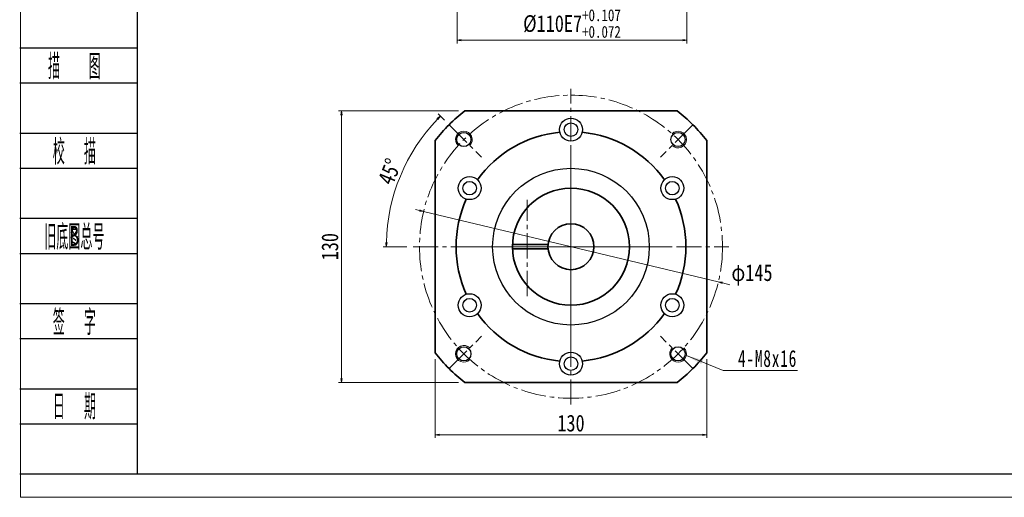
# Model space of a CAD drawing. Header units: millimetres. Extents: x -19 to 933, y -24 to 638.
# Tile 1 of 8: x -14 to 457, y -24 to 204. Entities that reach past the tile are written whole.
import ezdxf
from ezdxf.enums import TextEntityAlignment as Align

# ---------------------------------------------------------------- set-up
doc = ezdxf.new("R2010")
doc.units = ezdxf.units.MM
doc.linetypes.add('点画线', pattern=[18, 12, -2, 2, -2])
doc.layers.add('2细线层', color=4, linetype='Continuous')
doc.layers.add('6文字层', color=3, linetype='Continuous')
for name, color, linetype, lineweight in [('EB0', 7, 'Continuous', 35), ('中心线层', 1, '点画线', 18), ('图框_外框线', 7, 'Continuous', 18), ('尺寸线层', 3, 'Continuous', 18), ('粗实线层', 7, 'Continuous', 35), ('细实线层', 7, 'Continuous', 18)]:
    doc.layers.add(name, color=color, linetype=linetype, lineweight=lineweight)
doc.styles.add('PC_TEXTSTYLE', font='ISOCP.SHX', dxfattribs={"width": 0.707, "bigfont": 'GBCBIG.SHX'})
doc.styles.get("Standard").update_dxf_attribs({"font": 'SimSun.ttf'})
doc.styles.add('宋体', font='SimSun.ttf', dxfattribs={"width": 0.8})
doc.styles.add('标准', font='SimSun.ttf', dxfattribs={"width": 0.667})
doc.dimstyles.new('A水平标注$0', dxfattribs={"dimtxt": 3.5, "dimasz": 2, "dimexe": 1.5, "dimexo": 3, "dimgap": 1.1, "dimtad": 1, "dimtoh": 1, "dimdec": 4, "dimdsep": 46, "dimtxsty": '宋体', "dimblk": 'OPEN', "dimcen": 3, "dimclrd": 3, "dimclre": 3, "dimclrt": 6, "dimadec": 0, "dimazin": 0, "dimtm": 1e-09, "dimtfac": 1, "dimtdec": 4, "dimtix": 1, "dimtmove": 0, "dimatfit": 3, "dimldrblk": 'OPEN', "dimfxl": 0, "dimlwd": 13, "dimlwe": 13, "dimarcsym": 0})
doc.dimstyles.new('D直径标注φ25', dxfattribs={"dimtxt": 3.5, "dimasz": 2, "dimexe": 1, "dimexo": 3, "dimtad": 1, "dimtoh": 1, "dimdec": 1, "dimdsep": 46, "dimtxsty": '宋体', "dimblk": 'OPEN', "dimcen": 3, "dimclrd": 3, "dimclre": 3, "dimclrt": 130, "dimadec": 0, "dimazin": 0, "dimtm": 1e-09, "dimtfac": 1, "dimtdec": 1, "dimtmove": 0, "dimatfit": 0, "dimldrblk": 'OPEN', "dimfxl": 0, "dimlwd": 13, "dimlwe": 13, "dimarcsym": 0})

# ---------------------------------------------------------------- blocks, each defined once
blk = doc.blocks.new('_Open')
at = {"color": 0, "linetype": 'ByBlock', "lineweight": -2}
for p, q in [((-1, 0.17), (0, 0)), ((-1, -0.17), (0, 0)), ((0, 0), (-1, 0))]:
    blk.add_line(p, q, dxfattribs=at)
blk = doc.blocks.new('*D12')
at = {"layer": 'Defpoints', "color": 0, "transparency": 16777216}
for p in [(199.01, 160.72), (139.98, 30.72), (199.01, 30.72)]:
    blk.add_point(p, dxfattribs=at)
at = {"layer": '尺寸线层', "color": 3, "lineweight": 13, "transparency": 16777216}
for p, q in [((196.01, 160.72), (138.48, 160.72)), ((139.98, 158.72), (139.98, 32.72)), ((196.01, 30.72), (138.48, 30.72))]:
    blk.add_line(p, q, dxfattribs=at)
at = {"layer": '尺寸线层', "color": 3, "lineweight": 13, "transparency": 16777216, "xscale": 2, "yscale": 2, "zscale": 2}
for p, rotation in [((139.98, 160.72), 90), ((139.98, 30.72), 270)]:
    blk.add_blockref('_Open', p, dxfattribs=dict(at, rotation=rotation))
at = {"layer": '尺寸线层', "color": 6, "transparency": 16777216, "insert": (134.48, 95.72), "char_height": 8, "attachment_point": 5, "rotation": 90, "style": '宋体', "bg_fill": 3, "box_fill_scale": 1.1, "bg_fill_color": 256, "bg_fill_true_color": 13158600, "bg_fill_transparency": 0}
blk.add_mtext('130', dxfattribs=at)
blk = doc.blocks.new('*D13')
at = {"layer": 'Defpoints', "color": 0, "transparency": 16777216}
for p in [(191.48, 154.06), (173.29, 139.91), (206.96, 138.58), (174.32, 95.72), (325.32, 95.72)]:
    blk.add_point(p, dxfattribs=at)
at = {"layer": '尺寸线层', "color": 3, "lineweight": 13, "transparency": 16777216}
for p, q in [((189.36, 156.18), (186.27, 159.27)), ((171.32, 95.72), (159.95, 95.72))]:
    blk.add_line(p, q, dxfattribs=at)
blk.add_arc((249.82, 95.72), 88.37, 136.2968, 178.7032, dxfattribs=at)
at = {"layer": '尺寸线层', "color": 3, "lineweight": 13, "transparency": 16777216, "xscale": 2, "yscale": 2, "zscale": 2}
for p, rotation in [((187.33, 158.21), 45.64838103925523), ((161.45, 95.72), 269.3516189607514)]:
    blk.add_blockref('_Open', p, dxfattribs=dict(at, rotation=rotation))
at = {"layer": '尺寸线层', "color": 6, "transparency": 16777216, "insert": (163.1, 131.64), "char_height": 8, "attachment_point": 5, "rotation": 67.5, "style": '宋体', "bg_fill": 3, "box_fill_scale": 1.1, "bg_fill_color": 256, "bg_fill_true_color": 13158600, "bg_fill_transparency": 0}
blk.add_mtext('45°', dxfattribs=at)
blk = doc.blocks.new('*D14')
at = {"layer": 'Defpoints', "color": 0, "transparency": 16777216}
for p in [(179.3, 112.57), (320.33, 78.87)]:
    blk.add_point(p, dxfattribs=at)
at = {"layer": '尺寸线层', "color": 3, "lineweight": 13, "transparency": 16777216}
for p, q in [((177.36, 113.04), (175.41, 113.5)), ((179.3, 112.57), (320.33, 78.87)), ((322.28, 78.41), (325.91, 77.54))]:
    blk.add_line(p, q, dxfattribs=at)
at = {"layer": '尺寸线层', "color": 3, "lineweight": 13, "transparency": 16777216, "xscale": 2, "yscale": 2, "zscale": 2}
for p, rotation in [((179.3, 112.57), 346.5610738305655), ((320.33, 78.87), 166.5610738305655)]:
    blk.add_blockref('_Open', p, dxfattribs=dict(at, rotation=rotation))
at = {"layer": '尺寸线层', "color": 130, "transparency": 16777216, "insert": (336.46, 82.22), "char_height": 8, "attachment_point": 5, "style": '宋体', "bg_fill": 3, "box_fill_scale": 1.1, "bg_fill_color": 256, "bg_fill_true_color": 13158600, "bg_fill_transparency": 0}
blk.add_mtext('φ145', dxfattribs=at)
blk = doc.blocks.new('*X5')
at = {"layer": '尺寸线层', "linetype": 'Continuous'}
blk.add_hatch(color=0, dxfattribs=at).paths.add_polyline_path([(-20.66, 7.17), (-12.77, 5.06), (-13.54, 3.18)], flags=0)
at = {"layer": '尺寸线层', "color": 0, "linetype": 'Continuous'}
blk.add_line((-20.66, 7.17), (-3, 0), dxfattribs=at)
at = {"layer": '尺寸线层', "color": 0}
for p, q in [((-3, 0), (0, 0)), ((0, 0), (0, 0)), ((0, 0), (32.56, 0))]:
    blk.add_line(p, q, dxfattribs=at)
at = {"layer": '尺寸线层', "color": 0, "insert": (4.05, 1.62), "char_height": 8.1, "width": 57.0165, "attachment_point": 7, "line_spacing_factor": 1.15057, "style": '标准'}
blk.add_mtext('\\T1.1;4-M8x16', dxfattribs=at)
blk = doc.blocks.new('*D37')
at = {"layer": 'Defpoints', "color": 0, "transparency": 16777216}
for p in [(184.82, 44.92), (314.82, 44.92), (314.82, 5.76)]:
    blk.add_point(p, dxfattribs=at)
at = {"layer": '尺寸线层', "color": 3, "lineweight": 13, "transparency": 16777216}
for p, q in [((184.82, 41.92), (184.82, 4.26)), ((314.82, 41.92), (314.82, 4.26)), ((186.82, 5.76), (312.82, 5.76))]:
    blk.add_line(p, q, dxfattribs=at)
at = {"layer": '尺寸线层', "color": 3, "lineweight": 13, "transparency": 16777216, "xscale": 2, "yscale": 2, "zscale": 2, "rotation": 180}
blk.add_blockref('_Open', (184.82, 5.76), dxfattribs=at)
at = {"layer": '尺寸线层', "color": 3, "lineweight": 13, "transparency": 16777216, "xscale": 2, "yscale": 2, "zscale": 2}
blk.add_blockref('_Open', (314.82, 5.76), dxfattribs=at)
at = {"layer": '尺寸线层', "color": 6, "transparency": 16777216, "insert": (249.82, 11.26), "char_height": 8, "attachment_point": 5, "style": '宋体', "bg_fill": 3, "box_fill_scale": 1.1, "bg_fill_color": 256, "bg_fill_true_color": 13158600, "bg_fill_transparency": 0}
blk.add_mtext('130', dxfattribs=at)
blk = doc.blocks.new('*D38')
at = {"layer": 'Defpoints', "color": 0, "transparency": 16777216}
for p in [(195.3, 230.16), (305.3, 230.16), (305.3, 194.49)]:
    blk.add_point(p, dxfattribs=at)
at = {"layer": '尺寸线层', "color": 3, "lineweight": 13, "transparency": 16777216}
for p, q in [((195.3, 227.16), (195.3, 192.99)), ((305.3, 227.16), (305.3, 192.99)), ((197.3, 194.49), (303.3, 194.49))]:
    blk.add_line(p, q, dxfattribs=at)
at = {"layer": '尺寸线层', "color": 3, "lineweight": 13, "transparency": 16777216, "xscale": 2, "yscale": 2, "zscale": 2, "rotation": 180}
blk.add_blockref('_Open', (195.3, 194.49), dxfattribs=at)
at = {"layer": '尺寸线层', "color": 3, "lineweight": 13, "transparency": 16777216, "xscale": 2, "yscale": 2, "zscale": 2}
blk.add_blockref('_Open', (305.3, 194.49), dxfattribs=at)
at = {"layer": '尺寸线层', "color": 6, "transparency": 16777216, "insert": (250.3, 202.49), "char_height": 8, "attachment_point": 5, "style": '宋体', "bg_fill": 3, "box_fill_scale": 1.1, "bg_fill_color": 257, "bg_fill_transparency": 0}
blk.add_mtext('{\\A1;%%c110E7{}{\\H0.71x;\\C2;\\S+0.107^ +0.072;}}', dxfattribs=at)

msp = doc.modelspace()

# ---------------------------------------------------------------- linework, layer by layer
for centre, radius in [((249.81912, 151.72166), 5.5), ((249.81912, 151.72166), 3.25), ((198.55388, 146.98691), 3.4), ((301.08436, 146.98691), 3.4), ((249.81912, 95.72166), 37.5), ((201.32169, 123.72166), 5.5), ((298.31654, 123.72166), 5.5), ((201.32169, 123.72166), 3.25), ((298.31654, 123.72166), 3.25), ((201.32169, 67.72166), 5.5), ((201.32169, 67.72166), 3.25), ((298.31654, 67.72166), 5.5), ((298.31654, 67.72166), 3.25), ((198.55388, 44.45642), 3.4), ((301.08436, 44.45642), 3.4), ((249.81912, 39.72166), 5.5), ((249.81912, 39.72166), 3.25)]:
    msp.add_circle(centre, radius)
at = {"layer": '2细线层'}
for p, q in [((-14.02113, 190.84476), (42.13256, 190.84476)), ((-14.02113, 174.05497), (42.13256, 174.05497)), ((-14.02113, 150.06957), (42.13256, 150.06957)), ((-14.02113, 133.27978), (42.13256, 133.27978)), ((-14.02113, 109.29438), (42.13256, 109.29438)), ((-14.02113, 92.5046), (42.13256, 92.5046)), ((-14.02113, 68.51919), (42.13256, 68.51919)), ((-14.02113, 51.72941), (42.13256, 51.72941)), ((-14.02113, 27.744), (42.13256, 27.744)), ((-14.02113, 10.95422), (42.13256, 10.95422)), ((-14.02113, -13.03119), (42.13256, -13.03119))]:
    msp.add_line(p, q, dxfattribs=at)
at = {"layer": 'EB0'}
for points in [[(199.01311, 160.72166), (300.62512, 160.72166)], [(184.81912, 44.91566), (184.81912, 146.52767)], [(314.81912, 146.52767), (314.81912, 44.91566)], [(300.62512, 30.72166), (199.01311, 30.72166)]]:
    msp.add_lwpolyline(points, dxfattribs=at)
for radius, start, end in [(82.5, 128.0122795, 141.9877205), (82.5, 38.0122795, 51.9877205), (55, 95.5857592, 144.4142408), (55, 35.5857592, 84.4142408), (55, 155.5857592, 204.4142408), (55, 335.5857592, 24.4142408), (55, 215.5857592, 264.4142408), (55, 275.5857592, 324.4142408), (82.5, 218.0122795, 231.9877205), (82.5, 308.0122795, 321.9877205)]:
    msp.add_arc((249.81912, 95.72166), radius, start, end, dxfattribs=at)
at = {"layer": '中心线层'}
for p, q in [((249.81912, 20.22166), (249.81912, 171.22166)), ((191.48281, 154.05797), (206.95816, 138.58262)), ((308.15543, 154.05797), (292.68008, 138.58262)), ((174.31912, 95.72166), (325.31912, 95.72166)), ((191.48281, 37.38535), (206.95816, 52.8607)), ((308.15543, 37.38535), (292.68008, 52.8607))]:
    msp.add_line(p, q, dxfattribs=at)
msp.add_circle((249.81912, 95.72166), 72.5, dxfattribs=at)
at = {"layer": '细实线层'}
for centre, start, end in [((198.55388, 146.98691), 315, 226.5807738), ((301.08436, 146.98691), 225, 136.5807738), ((198.55388, 44.45642), 45, 316.5807738), ((301.08436, 44.45642), 135, 46.5807738)]:
    msp.add_arc(centre, 4, start, end, dxfattribs=at)

# ---------------------------------------------------------------- block references
at = {"layer": '尺寸线层'}
msp.add_blockref('*X5', (325.6977, 36.45285), dxfattribs=at)

# ---------------------------------------------------------------- texts
at = {"layer": '6文字层', "color": 3, "style": 'PC_TEXTSTYLE'}
for s, width, p in [('描   图', 0.6667, (12.1508, 182.44986)), ('校  描', 0.667, (12.1508, 141.67468)), ('旧底图总号', 0.667, (12.1508, 100.89949)), ('签  字', 0.667, (12.1508, 60.1243)), ('日  期', 0.667, (12.16576, 19.5885))]:
    msp.add_text(s, height=11.992702, dxfattribs=dict(at, width=width)).set_placement(p, align=Align.MIDDLE)
at = {"layer": '6文字层', "width": 0.707}
msp.add_text('B', height=9.59416, dxfattribs=at).set_placement((12.1508, 100.89949), align=Align.MIDDLE)

# ---------------------------------------------------------------- next in the draw order: dimensions: what is measured, and where the dimension line sits
at = {"layer": '尺寸线层'}
dim = msp.add_linear_dim(base=(139.9759, 30.72166), p1=(199.01311, 160.72166), p2=(199.01311, 30.72166), angle=270, dimstyle='A水平标注$0', override={"dimtxt": 8, "dimgap": 1.5, "dimblk": 'Open', "dimtfill": 1, "dimtfillclr": 256}, dxfattribs=at)
dim.commit()
dim.dimension.update_dxf_attribs({"geometry": '*D12', "text_midpoint": (139.9759, 95.72166), "dimtype": 160})

# ---------------------------------------------------------------- next in the draw order: dimensions: what is measured, and where the dimension line sits
dim = msp.add_angular_dim_2l(base=(173.28903, 139.90633), line1=((174.31912, 95.72166), (325.31912, 95.72166)), line2=((191.48281, 154.05797), (206.95816, 138.58262)), dimstyle='A水平标注$0', override={"dimtxt": 8, "dimgap": 1.5, "dimblk": 'Open', "dimtfill": 1, "dimtfillclr": 256}, dxfattribs=at)
dim.commit()
dim.dimension.update_dxf_attribs({"geometry": '*D13', "text_midpoint": (163.09516, 131.6439)})

# ---------------------------------------------------------------- next in the draw order: dimensions: what is measured, and where the dimension line sits
dim = msp.add_diameter_dim_2p(p1=(179.3043, 112.5713), p2=(320.33394, 78.87203), dimstyle='D直径标注φ25', override={"dimtxt": 8, "dimgap": 0.5, "dimpost": 'φ<>'}, dxfattribs=at)
dim.commit()
dim.dimension.update_dxf_attribs({"geometry": '*D14', "text_midpoint": (336.45615, 77.53981), "dimtype": 163})

# ---------------------------------------------------------------- next in the draw order: linework, layer by layer
at = {"layer": '中心线层'}
for p, q in [((249.81912, 47.72166), (249.81912, 143.72166)), ((228.837, 72.11582), (228.837, 118.16235)), ((201.81912, 95.72166), (297.81912, 95.72166))]:
    msp.add_line(p, q, dxfattribs=at)
at = {"layer": '图框_外框线', "color": 3}
msp.add_lwpolyline([(-13.61156, -24.18001), (922.88967, -24.18001), (922.88967, 638.06015), (-13.61156, 638.06015)], close=True, dxfattribs=at)
at = {"layer": '图框_外框线', "color": 3, "lineweight": 25}
msp.add_lwpolyline([(42.13256, -13.03119), (911.74084, -13.03119), (911.74084, 626.91132), (42.13256, 626.91132)], close=True, dxfattribs=at)
at = {"layer": '粗实线层'}
for p, q in [((221.81912, 96.72166), (238.86467, 96.72166)), ((221.81912, 94.72166), (238.86467, 94.72166))]:
    msp.add_line(p, q, dxfattribs=at)
for radius in [28, 11]:
    msp.add_circle((249.81912, 95.72166), radius, dxfattribs=at)

# ---------------------------------------------------------------- next in the draw order: dimensions: what is measured, and where the dimension line sits
at = {"layer": '尺寸线层'}
dim = msp.add_linear_dim(base=(305.29788, 194.49495), p1=(195.29788, 230.16131), p2=(305.29788, 230.16131), text='{\\A1;%%c<>E7{}{\\H0.71x;\\C2;\\S+0.107^ +0.072;}}', dimstyle='A水平标注$0', override={"dimtxt": 8, "dimgap": 1.5, "dimpost": '<>', "dimblk": 'Open', "dimtol": 0, "dimlim": 0, "dimtp": 0.107, "dimtm": -0.072, "dimtvp": 0.1, "dimtfill": 1, "dimtfillclr": 256}, dxfattribs=at)
dim.commit()
dim.dimension.update_dxf_attribs({"geometry": '*D38', "text_midpoint": (250.29788, 202.49469)})
dim = msp.add_linear_dim(base=(314.81912, 5.75735), p1=(184.81912, 44.91566), p2=(314.81912, 44.91566), dimstyle='A水平标注$0', override={"dimtxt": 8, "dimgap": 1.5, "dimblk": 'Open', "dimtfill": 1, "dimtfillclr": 256}, dxfattribs=at)
dim.commit()
dim.dimension.update_dxf_attribs({"geometry": '*D37', "text_midpoint": (249.81912, 11.25735)})

doc.saveas('drawing.dxf')
